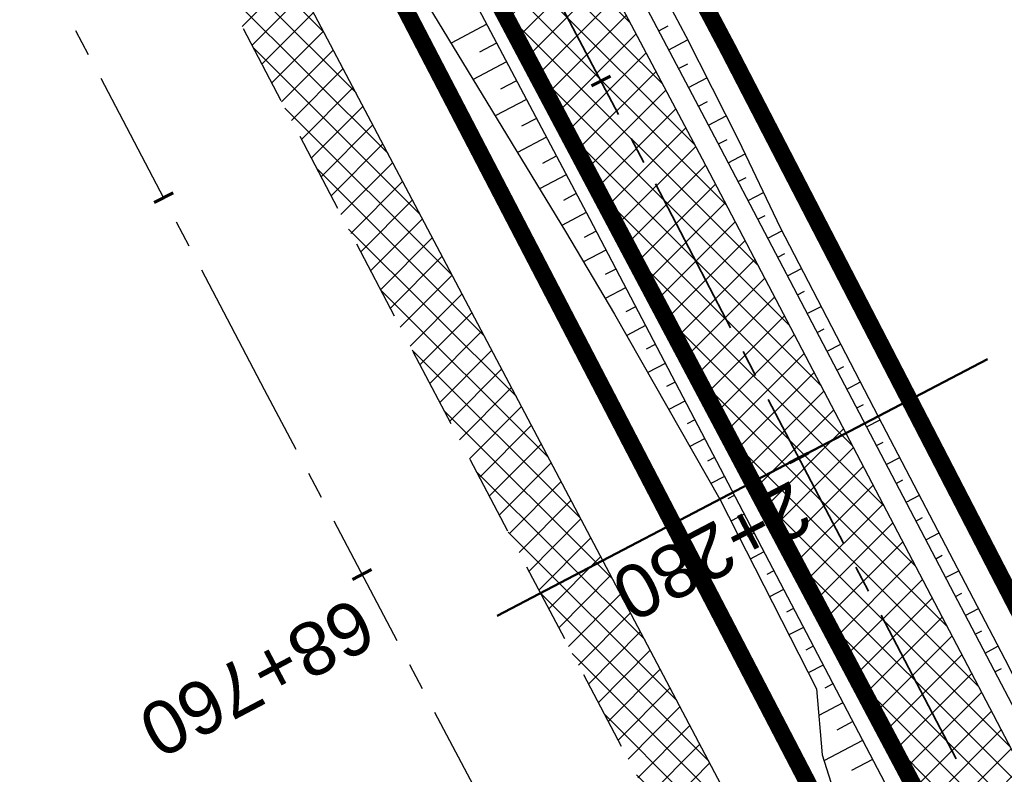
# Model space of a CAD drawing. Header units: metres. Extents: x 7529682 to 7533711, y 5721195 to 5727842.
# Tile 112 of 232: x 7530762 to 7530785, y 5725776 to 5725794. Entities that reach past the tile are written whole.
import ezdxf

# ---------------------------------------------------------------- set-up
doc = ezdxf.new("R2010")
doc.units = ezdxf.units.M
for name, pattern in [('817-dzialki-09-05-04$0$HIDDEN', [0.375, 0.25, -0.125]), ('ACAD_ISO05W100', [33, 24, -3, 0, -3, 0, -3]), ('CENTER', [50.800000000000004, 31.75, -6.35, 6.35, -6.35]), ('CENTER2', [28.575000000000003, 19.05, -3.175, 3.175, -3.175]), ('HIDDEN', [9.524999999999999, 6.35, -3.175])]:
    doc.linetypes.add(name, pattern=pattern)
for name, color, linetype in [('C-DROGI-SYTUACJA', 7, 'Continuous'), ('C-DROGI-SYTUACJA-ETYKIETY', 7, 'Continuous'), ('D-hatch-pobocza', 131, 'Continuous'), ('D-pobocza', 60, 'Continuous'), ('D-rowy', 160, 'Continuous'), ('D-skarpa', 2, 'Continuous'), ('D-skarpa-kreskowanie', 2, 'Continuous')]:
    doc.layers.add(name, color=color, linetype=linetype)
for name, color, linetype, lineweight, true_color in [('D-hatch-ciag-pieszo-rowerowy', 7, 'Continuous', 13, 0xff9f80), ('D-LR-etap-III', 7, '817-dzialki-09-05-04$0$HIDDEN', 50, 0x00008f), ('D-przekroje-pop', 7, 'Continuous', 50, 0x000099)]:
    doc.layers.add(name, color=color, linetype=linetype, lineweight=lineweight, true_color=true_color)
for name, color, linetype, lineweight in [('D-krawędzie', 3, 'Continuous', 30), ('D-obrzeża', 2, 'Continuous', 30), ('D-oś', 10, 'CENTER', 30), ('D-pas-drogowy', 7, 'ACAD_ISO05W100', 50)]:
    doc.layers.add(name, color=color, linetype=linetype, lineweight=lineweight)
doc.layers.add('poprzeczki', color=7, linetype='Continuous', true_color=0x0000c7)
doc.styles.get("Standard").update_dxf_attribs({"font": 'arial.ttf'})
pattern_1 = [(45, (0, 0), (-0.3367596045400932, 0.3367596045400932), []), (135, (0, 0), (-0.3367596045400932, -0.3367596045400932), [])]

# ---------------------------------------------------------------- blocks, each defined once
blk = doc.blocks.new('AeccTickLine')
at = {"color": 0, "linetype": 'ByBlock', "lineweight": -2}
blk.add_line((0, 1), (-3.673819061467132e-16, -1), dxfattribs=at)

msp = doc.modelspace()

# ---------------------------------------------------------------- hatches: boundary and pattern name
at = {"layer": 'D-hatch-ciag-pieszo-rowerowy'}
h = msp.add_hatch(dxfattribs=at)
h.set_pattern_fill('ANSI37', color=256, scale=0.15, style=0)
h.set_pattern_definition(pattern_1)
edge = h.paths.add_edge_path()
edge.add_line((7530776.607199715, 5725790.32115803), (7530759.629252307, 5725822.460878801))
edge.add_line((7530759.629252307, 5725822.460878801), (7530758.520315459, 5725821.883972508))
edge.add_line((7530758.520315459, 5725821.883972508), (7530775.500859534, 5725789.739336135))
edge.add_line((7530775.500859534, 5725789.739336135), (7530792.728626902, 5725756.83339883))
edge.add_line((7530792.728626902, 5725756.83339883), (7530803.872935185, 5725735.729115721))
edge.add_arc((7530538.588320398, 5725595.643166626), 299.9999999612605, 26.897255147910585, 27.836700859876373, ccw=False)
edge.add_line((7530806.134081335, 5725731.360762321), (7530814.970565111, 5725713.941033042))
edge.add_line((7530814.970565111, 5725713.941033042), (7530815.845092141, 5725714.97978109))
edge.add_line((7530815.845092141, 5725714.97978109), (7530807.239406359, 5725731.94451075))
edge.add_arc((7530539.69370321, 5725596.226801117), 299.9999999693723, 26.89727954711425, 27.83670124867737)
edge.add_line((7530804.978317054, 5725736.312752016), (7530793.835011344, 5725757.415136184))
edge.add_line((7530793.835011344, 5725757.415136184), (7530776.607199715, 5725790.32115803))
edge = h.paths.add_edge_path()
edge.add_line((7530816.037319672, 5725715.20810562), (7530816.719618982, 5725716.018528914))
edge.add_line((7530816.719618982, 5725716.018528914), (7530808.344729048, 5725732.528263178))
edge.add_arc((7530540.799086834, 5725596.810433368), 299.9999999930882, 26.89730528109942, 27.83670086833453)
edge.add_line((7530806.083701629, 5725736.896382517), (7530794.941395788, 5725757.996873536))
edge.add_line((7530794.941395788, 5725757.996873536), (7530777.713539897, 5725790.902979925))
edge.add_line((7530777.713539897, 5725790.902979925), (7530760.738189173, 5725823.037785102))
edge.add_line((7530760.738189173, 5725823.037785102), (7530759.629252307, 5725822.460878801))
edge.add_line((7530759.629252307, 5725822.460878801), (7530776.607199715, 5725790.32115803))
edge.add_line((7530776.607199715, 5725790.32115803), (7530793.835011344, 5725757.415136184))
edge.add_line((7530793.835011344, 5725757.415136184), (7530804.978317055, 5725736.312752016))
edge.add_arc((7530539.69370321, 5725596.226801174), 299.9999999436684, 26.89727953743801, 27.83670123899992, ccw=False)
edge.add_line((7530807.239406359, 5725731.94451075), (7530815.845092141, 5725714.97978109))
edge.add_line((7530815.845092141, 5725714.97978109), (7530816.037319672, 5725715.20810562))
at = {"layer": 'D-hatch-pobocza'}
h = msp.add_hatch(dxfattribs=at)
h.set_pattern_fill('ANSI37', color=256, scale=0.15, style=0)
h.set_pattern_definition(pattern_1)
h.paths.add_polyline_path([(7530720.98, 5725884.44), (7530708.37, 5725908.34), (7530695.8, 5725932.28), (7530687.36, 5725949.02), (7530675.509999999, 5725970.87), (7530663.29, 5725994.02), (7530649.63, 5726020.19), (7530635.9, 5726046.17), (7530600.685173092, 5726114.059213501), (7530599.742800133, 5726113.514541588), (7530641.555222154, 5726032.007915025), (7530660.960861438, 5725995.070069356), (7530689.128213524, 5725941.540167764), (7530707.335918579, 5725907.031820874), (7530725.255781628, 5725873.092686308), (7530743.969545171, 5725837.653904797), (7530770.526708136, 5725787.119408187), (7530787.864146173, 5725754.266918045), (7530809.812893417, 5725712.701971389), (7530812.027706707, 5725712.540894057), (7530798.84, 5725737.15), (7530787.349999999, 5725758.8), (7530776.05, 5725780.2), (7530760.429999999, 5725809.79), (7530749.219999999, 5725830.63), (7530733.519999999, 5725861.06)])

# ---------------------------------------------------------------- linework, layer by layer
at = {"layer": 'C-DROGI-SYTUACJA', "color": 10, "linetype": 'CENTER2', "lineweight": 35, "ltscale": 0.2}
msp.add_lwpolyline([(7530731.225186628, 5725876.243669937), (7530749.9411932, 5725840.80064079), (7530776.607199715, 5725790.32115803), (7530793.835011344, 5725757.415136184), (7530804.978317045, 5725736.312752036, -0.004099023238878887), (7530807.239406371, 5725731.944510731), (7530820.113028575, 5725706.566228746), (7530830.270223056, 5725687.299354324), (7530846.386568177, 5725656.604833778), (7530866.204308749, 5725619.068234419), (7530877.760224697, 5725597.076230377, 0.1335355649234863), (7530884.90917624, 5725589.391702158), (7530887.484076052, 5725587.791725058, -0.1336076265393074), (7530894.635661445, 5725580.10218264), (7530904.400482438, 5725561.506014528, -0.1127731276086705)], format="xyb", dxfattribs=at)
at = {"layer": 'D-krawędzie', "linetype": 'HIDDEN', "ltscale": 0.3, "flags": 128}
msp.add_lwpolyline([(7530572.009999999, 5726166.06), (7530620.380949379, 5726072.761487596), (7530641.555222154, 5726032.007915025), (7530660.960861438, 5725995.070069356), (7530689.128213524, 5725941.540167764), (7530707.335918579, 5725907.031820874), (7530725.255781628, 5725873.092686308), (7530743.969545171, 5725837.653904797), (7530770.526708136, 5725787.119408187), (7530787.864146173, 5725754.266918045), (7530809.897571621, 5725712.541613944), (7530824.739035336, 5725684.389287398), (7530840.856259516, 5725653.693092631), (7530860.675070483, 5725616.154465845), (7530865.283000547, 5725607.394015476), (7530878.050274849, 5725583.079962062), (7530918.171722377, 5725507.178125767), (7530950.162943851, 5725446.305402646), (7530993.419108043, 5725364.264712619), (7531022.766433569, 5725308.719304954), (7531053.80955549, 5725249.872416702), (7531081.165622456, 5725197.874670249), (7531103.902359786, 5725154.540603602), (7531128.123220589, 5725108.448161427), (7531149.3, 5725068.249999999), (7531167.380094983, 5725033.766927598), (7531197.164745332, 5724976.987689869), (7531228.151004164, 5724918.034426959), (7531253.152837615, 5724870.491119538), (7531286.7961686, 5724806.653565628), (7531306.739858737, 5724768.664832), (7531335.094443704, 5724714.652299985), (7531357.3191504, 5724672.438740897), (7531373.644908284, 5724641.454376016), (7531392.161870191, 5724605.998675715), (7531418.480331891, 5724555.852756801), (7531439.726902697, 5724515.582472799), (7531468.399107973, 5724461.077223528), (7531491.782023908, 5724416.527754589), (7531531.990296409, 5724339.832565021), (7531557.226635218, 5724291.658956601), (7531569.851546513, 5724267.577443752), (7531591.375556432, 5724226.547822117), (7531610.003879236, 5724191.103071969), (7531616.882991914, 5724177.998849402), (7531629.984986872, 5724153.025496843), (7531641.006768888, 5724132.021778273), (7531664.906257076, 5724087.616922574), (7531677.64401952, 5724064.785715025), (7531683.112433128, 5724054.988140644), (7531686.752875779, 5724048.180044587), (7531695.447538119, 5724031.696667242), (7531703.748818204, 5724015.917210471), (7531709.214143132, 5724005.513965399), (7531719.388607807, 5723986.14687362), (7531726.295217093, 5723973.000144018), (7531732.740794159, 5723960.735633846), (7531735.13, 5723956.19)], dxfattribs=at)
at = {"layer": 'D-LR-etap-III', "ltscale": 10, "flags": 128}
msp.add_lwpolyline([(7531750.474471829, 5723895.103125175, 0.4, 0.4, 0), (7531750.505, 5723895.13, 0.4, 0.4, 0), (7531682.71, 5724022.92, 0.4, 0.4, 0), (7531619.177023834, 5724147.203692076, 0.4, 0.4, 0), (7531592.308960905, 5724198.48863389, 0.4, 0.4, 0), (7531553.263875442, 5724272.918564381, 0.4, 0.4, 0), (7531504.019999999, 5724366.79, 0.4, 0.4, 0), (7531482.09, 5724407.62, 0.4, 0.4, 0), (7531412.350402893, 5724541.182759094, 0.4, 0.4, 0), (7531388.463669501, 5724586.929768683, 0.4, 0.4, 0), (7531345.12, 5724669.94, 0.4, 0.4, 0), (7531127.66, 5725081.67, 0.4, 0.4, 0), (7531059.253139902, 5725211.040795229, 0.4, 0.4, 0), (7531008.007244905, 5725307.953830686, 0.4, 0.4, 0), (7530964.181635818, 5725390.835555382, 0.4, 0.4, 0), (7530914.557354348, 5725484.683561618, 0.4, 0.4, 0), (7530865.243241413, 5725577.493975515, 0.4, 0.4, 0), (7530840.085257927, 5725624.058651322, 0.4, 0.4, 0), (7530802.559525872, 5725694.924584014, 0.4, 0.4, 0), (7530755.54, 5725787.51, 0.4, 0.4, 0), (7530708.717810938, 5725876.303221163, 0.4, 0.4, 0), (7530695.12, 5725902.09, 0.4, 0.4, 0), (7530642.91397006, 5726001.07839487, 0.4, 0.4, 0), (7530634.934723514, 5726016.146615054, 0.4, 0.4, 0), (7530610.820000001, 5726061.929999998, 0.4, 0.4, 0), (7530610.820000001, 5726061.929999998, 0.4, 0.4, 0), (7530607.21, 5726063.51, 0.4, 0.4, 0), (7530597.42, 5726080.68, 0.4, 0.4, 0), (7530591.16, 5726088.44, 0.4, 0.4, 0), (7530581.28, 5726107.21, 0.4, 0.4, 0), (7530571.29, 5726130.56, 0.4, 0.4, 0), (7530549.554994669, 5726171.527317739, 0.4, 0.4, 0), (7530531.014309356, 5726206.473807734, 0.4, 0.4, 0), (7530516.461208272, 5726236.016618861, 0.4, 0.4, 0), (7530500.798929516, 5726266.141265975, 0.4, 0.4, 0), (7530491.349999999, 5726283.94, 0.4, 0.4, 0), (7530482.4, 5726303.41, 0.4, 0.4, 0), (7530482.4, 5726303.41, 0.4, 0.4, 0), (7530450.41, 5726357.28, 0.4, 0.4, 0), (7530397.759396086, 5726458.499907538, 0.4, 0.4, 0), (7530334.707815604, 5726583.664702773, 0.4, 0.4, 0), (7530303.939274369, 5726645.167943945, 0.4, 0.4, 0), (7530300.509779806, 5726651.777515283, 0.4, 0.4, 0), (7530289.213532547, 5726671.966724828, 0.4, 0.4, 0), (7530281.54, 5726685.57, 0.4, 0.4, 0), (7530261.37085633, 5726724.163374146, 0.4, 0.4, 0), (7530254.03, 5726738.21, 0.4, 0.4, 0), (7530197.219999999, 5726845.06, 0.4, 0.4, 0), (7530194.71, 5726849.15, 0.4, 0.4, 0), (7530195.92, 5726850.75, 0.4, 0.4, 0), (7530170.546669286, 5726892.961489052, 0.4, 0.4, 0), (7530143.174718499, 5726945.065838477, 0.4, 0.4, 0), (7530105.059999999, 5727018.32, 0.4, 0.4, 0), (7530100.059999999, 5727027.16, 0.4, 0.4, 0), (7530062.318670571, 5727099.625398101, 0.4, 0.4, 0), (7530015.378537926, 5727189.420463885, 0.4, 0.4, 0), (7529983.207960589, 5727250.206596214, 0.4, 0.4, 0), (7529953.284293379, 5727306.74720398, 0.4, 0.4, 0), (7529900.67053443, 5727406.15903814, 0.4, 0.4, 0), (7529890.630239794, 5727425.131178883, 0.4, 0.4, 0), (7529875.155383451, 5727454.426350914, 0.4, 0.4, 0), (7529857.560096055, 5727487.787346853, 0.4, 0.4, 0), (7529835.194401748, 5727530.19312405, 0.4, 0.4, 0), (7529811.740544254, 5727574.662079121, 0.4, 0.4, 0), (7529792.101859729, 5727611.922638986, 0.4, 0.4, 0), (7529768.066117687, 5727657.469613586, 0.4, 0.4, 0), (7529755.210566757, 5727682.131373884, 0.4, 0.4, 0), (7529753.309999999, 5727681.13, 0.4, 0.4, 0), (7529739.21, 5727707.77, 0.4, 0.4, 0), (7529735.394745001, 5727711.251990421, 0.4, 0.4, 0), (7529725.42, 5727730.2, 0.4, 0.4, 0), (7529723.55, 5727729.88, 0.4, 0.4, 0), (7529695.566668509, 5727782.932080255, 0.4, 0.4, 0), (7529717.67971874, 5727794.024357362, 0.4, 0.4, 0), (7529736.274870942, 5727758.647400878, 0.4, 0.4, 0), (7529736.274870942, 5727758.647400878, 0.4, 0.4, 0), (7529744.511003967, 5727750.406106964, 0.4, 0.4, 0), (7529744.511003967, 5727750.406106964, 0.4, 0.4, 0), (7529750.282568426, 5727738.549848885, 0.4, 0.4, 0), (7529777.108510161, 5727687.569424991, 0.4, 0.4, 0), (7529796.51537536, 5727651.329932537, 0.4, 0.4, 0), (7529814.937945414, 5727616.793170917, 0.4, 0.4, 0), (7529839.006722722, 5727572.303976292, 0.4, 0.4, 0), (7529860.617626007, 5727532.509108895, 0.4, 0.4, 0), (7529882.348967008, 5727491.504261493, 0.4, 0.4, 0), (7529904.865139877, 5727449.096370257, 0.4, 0.4, 0), (7529920.747384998, 5727418.884773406, 0.4, 0.4, 0), (7529946.676504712, 5727368.547487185, 0.4, 0.4, 0), (7529972.024701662, 5727320.573310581, 0.4, 0.4, 0), (7529987.740014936, 5727290.153392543, 0.4, 0.4, 0), (7529996.497385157, 5727273.661630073, 0.4, 0.4, 0), (7530017.541471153, 5727234.202689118, 0.4, 0.4, 0), (7530033.053657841, 5727204.864166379, 0.4, 0.4, 0), (7530051.622983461, 5727170.222745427, 0.4, 0.4, 0), (7530069.276612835, 5727137.015751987, 0.4, 0.4, 0), (7530089.385386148, 5727097.533639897, 0.4, 0.4, 0), (7530109.712512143, 5727060.746615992, 0.4, 0.4, 0), (7530136.769722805, 5727011.640131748, 0.4, 0.4, 0), (7530162.446686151, 5726962.743777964, 0.4, 0.4, 0), (7530187.674104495, 5726916.992101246, 0.4, 0.4, 0), (7530207.820739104, 5726879.335323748, 0.4, 0.4, 0), (7530230.625609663, 5726834.518686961, 0.4, 0.4, 0), (7530262.288093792, 5726776.61832811, 0.4, 0.4, 0), (7530277.509672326, 5726760.213143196, 0.4, 0.4, 0), (7530286.036865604, 5726744.106684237, 0.4, 0.4, 0), (7530288.097472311, 5726735.884066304, 0.4, 0.4, 0), (7530290.393870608, 5726725.046963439, 0.4, 0.4, 0), (7530296.17664807, 5726713.582980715, 0.4, 0.4, 0), (7530302.726195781, 5726701.18226779, 0.4, 0.4, 0), (7530325.685047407, 5726657.466383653, 0.4, 0.4, 0), (7530343.243978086, 5726623.648592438, 0.4, 0.4, 0), (7530360.229820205, 5726591.746871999, 0.4, 0.4, 0), (7530383.20855044, 5726548.059469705, 0.4, 0.4, 0), (7530406.017875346, 5726503.605514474, 0.4, 0.4, 0), (7530427.464919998, 5726462.620289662, 0.4, 0.4, 0), (7530447.9278544, 5726424.388014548, 0.4, 0.4, 0), (7530471.126878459, 5726379.920667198, 0.4, 0.4, 0), (7530490.501003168, 5726343.033350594, 0.4, 0.4, 0), (7530509.499458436, 5726306.733076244, 0.4, 0.4, 0), (7530529.890269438, 5726267.244072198, 0.4, 0.4, 0), (7530543.852446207, 5726238.990319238, 0.4, 0.4, 0), (7530554.808897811, 5726218.943990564, 0.4, 0.4, 0), (7530559.027108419, 5726212.223286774, 0.4, 0.4, 0), (7530563.060988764, 5726206.409670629, 0.4, 0.4, 0), (7530566.93354971, 5726200.463543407, 0.4, 0.4, 0), (7530569.771022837, 5726194.901501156, 0.4, 0.4, 0), (7530571.47319415, 5726191.282350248, 0.4, 0.4, 0), (7530572.839142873, 5726188.024533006, 0.4, 0.4, 0), (7530575.295071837, 5726182.034664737, 0.4, 0.4, 0), (7530579.736851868, 5726173.306070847, 0.4, 0.4, 0), (7530583.3, 5726167.41, 0.4, 0.4, 0), (7530593.4, 5726163.33, 0.4, 0.4, 0), (7530598.618375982, 5726155.264489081, 0.4, 0.4, 0), (7530608.258304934, 5726140.497132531, 0.4, 0.4, 0), (7530603.269999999, 5726136.83, 0.4, 0.4, 0), (7530606.53, 5726131.84, 0.4, 0.4, 0), (7530604.239057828, 5726124.21679044, 0.4, 0.4, 0), (7530605.847136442, 5726121.630127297, 0.4, 0.4, 0), (7530608.971611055, 5726116.164124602, 0.4, 0.4, 0), (7530618.114293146, 5726097.791111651, 0.4, 0.4, 0), (7530651.213125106, 5726034.959524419, 0.4, 0.4, 0), (7530670.243741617, 5725998.61095082, 0.4, 0.4, 0), (7530698.075474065, 5725945.952624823, 0.4, 0.4, 0), (7530716.505955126, 5725911.3051464, 0.4, 0.4, 0), (7530735.223454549, 5725875.667401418, 0.4, 0.4, 0), (7530752.504235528, 5725842.154920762, 0.4, 0.4, 0), (7530778.310652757, 5725793.501254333, 0.4, 0.4, 0), (7530797.499961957, 5725756.381811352, 0.4, 0.4, 0), (7530812.518974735, 5725728.28874362, 0.4, 0.4, 0), (7530820.039295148, 5725713.160404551, 0.4, 0.4, 0), (7530822.422446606, 5725710.193574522, 0.4, 0.4, 0), (7530833.154893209, 5725688.800634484, 0.4, 0.4, 0), (7530849.629354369, 5725656.158601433, 0.4, 0.4, 0), (7530867.98290276, 5725621.963939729, 0.4, 0.4, 0), (7530872.629809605, 5725612.88760475, 0.4, 0.4, 0), (7530880.354488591, 5725597.594500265, 0.4, 0.4, 0), (7530883.839446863, 5725593.389159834, 0.4, 0.4, 0), (7530891.782113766, 5725587.763349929, 0.4, 0.4, 0), (7530895.038670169, 5725584.280746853, 0.4, 0.4, 0), (7530897.033644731, 5725580.941110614, 0.4, 0.4, 0), (7530900.951646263, 5725579.945856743, 0.4, 0.4, 0), (7530904.80970798, 5725571.977328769, 0.4, 0.4, 0), (7530903.682362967, 5725568.566434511, 0.4, 0.4, 0), (7530908.900614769, 5725558.844845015, 0.4, 0.4, 0), (7530910.252030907, 5725545.671606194, 0.4, 0.4, 0), (7530912.872986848, 5725538.645543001, 0.4, 0.4, 0), (7530945.278171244, 5725478.464284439, 0.4, 0.4, 0), (7530959.692318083, 5725450.24628822, 0.4, 0.4, 0), (7531002.82670893, 5725368.192370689, 0.4, 0.4, 0), (7531044.703532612, 5725290.314293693, 0.4, 0.4, 0), (7531064.098839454, 5725253.212562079, 0.4, 0.4, 0), (7531083.010253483, 5725216.677517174, 0.4, 0.4, 0), (7531113.013137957, 5725158.465613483, 0.4, 0.4, 0), (7531137.364304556, 5725113.07076138, 0.4, 0.4, 0), (7531150.830830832, 5725086.711759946, 0.4, 0.4, 0), (7531159.745663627, 5725076.640848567, 0.4, 0.4, 0), (7531166.309999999, 5725074.58, 0.4, 0.4, 0), (7531172.29, 5725062.58, 0.4, 0.4, 0), (7531170.589828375, 5725055.605912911, 0.4, 0.4, 0), (7531173.732823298, 5725044.080706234, 0.4, 0.4, 0), (7531215.342008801, 5724964.859648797, 0.4, 0.4, 0), (7531238.054496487, 5724921.684649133, 0.4, 0.4, 0), (7531262.389821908, 5724875.282876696, 0.4, 0.4, 0), (7531295.587160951, 5724811.265731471, 0.4, 0.4, 0), (7531348.487908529, 5724712.362812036, 0.4, 0.4, 0), (7531363.740817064, 5724682.68394264, 0.4, 0.4, 0), (7531366.986905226, 5724675.865317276, 0.4, 0.4, 0), (7531382.541261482, 5724646.110625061, 0.4, 0.4, 0), (7531401.299165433, 5724610.874551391, 0.4, 0.4, 0), (7531428.964837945, 5724558.862274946, 0.4, 0.4, 0), (7531449.111202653, 5724520.397801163, 0.4, 0.4, 0), (7531477.292992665, 5724465.831467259, 0.4, 0.4, 0), (7531500.996290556, 5724421.112506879, 0.4, 0.4, 0), (7531512.121834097, 5724400.549045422, 0.4, 0.4, 0), (7531513.78163794, 5724396.757451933, 0.4, 0.4, 0), (7531526.32, 5724379.39, 0.4, 0.4, 0), (7531566.783642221, 5724302.73628205, 0.4, 0.4, 0), (7531578.579156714, 5724282.774819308, 0.4, 0.4, 0), (7531584.232619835, 5724273.111246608, 0.4, 0.4, 0), (7531590.109283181, 5724263.508189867, 0.4, 0.4, 0), (7531593.027899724, 5724258.771479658, 0.4, 0.4, 0), (7531595.711841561, 5724254.226824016, 0.4, 0.4, 0), (7531601.659976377, 5724243.898197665, 0.4, 0.4, 0), (7531606.097733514, 5724235.986407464, 0.4, 0.4, 0), (7531609.382207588, 5724230.799061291, 0.4, 0.4, 0), (7531611.580260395, 5724227.671180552, 0.4, 0.4, 0), (7531612.707802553, 5724225.86410867, 0.4, 0.4, 0), (7531618.665224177, 5724214.480919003, 0.4, 0.4, 0), (7531619.885522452, 5724212.333950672, 0.4, 0.4, 0), (7531620.931818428, 5724210.787064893, 0.4, 0.4, 0), (7531623.518605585, 5724207.111542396, 0.4, 0.4, 0), (7531626.143926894, 5724203.61306897, 0.4, 0.4, 0), (7531632.022984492, 5724196.485954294, 0.4, 0.4, 0), (7531653.949089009, 5724152.617641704, 0.4, 0.4, 0), (7531656.750690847, 5724143.103797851, 0.4, 0.4, 0), (7531659.61440691, 5724133.254504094, 0.4, 0.4, 0), (7531661.627147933, 5724128.646047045, 0.4, 0.4, 0.01093811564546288), (7531674.314987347, 5724101.43546424, 0.4, 0.4, 0), (7531685.137626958, 5724081.408252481, 0.4, 0.4, 0), (7531692.159945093, 5724066.277333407, 0.4, 0.4, 0), (7531699.662164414, 5724051.388120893, 0.4, 0.4, 0), (7531704.480624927, 5724040.808561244, 0.4, 0.4, 0), (7531704.480624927, 5724040.808561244, 0.4, 0.4, 0), (7531704.401251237, 5724037.368913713, 0.4, 0.4, 0), (7531720.383609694, 5724003.441317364, 0.4, 0.4, 0), (7531728.79890528, 5723986.206298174, 0.4, 0.4, 0), (7531733.237926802, 5723977.192631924, 0.4, 0.4, 0), (7531736.750027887, 5723969.505210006, 0.4, 0.4, 0), (7531737.336143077, 5723968.518916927, 0.4, 0.4, 0), (7531738.285051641, 5723967.699360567, 0.4, 0.4, 0), (7531742.180915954, 5723962.346428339, 0.4, 0.4, 0), (7531744.286141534, 5723958.615526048, 0.4, 0.4, 0), (7531755.393260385, 5723944.192617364, 0.4, 0.4, 0), (7531758.69, 5723936.76, 0.4, 0.4, 0), (7531780.08, 5723929.25, 0.4, 0.4, 0), (7531792.611989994, 5723906.337708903, 0.4, 0.4, 0), (7531792.611989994, 5723906.337708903, 0.4, 0.4, 0), (7531756.962094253, 5723883.055323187, 0.4, 0.4, 0), (7531750.46, 5723895.130000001, 0.4, 0.4, 0), (7531750.46, 5723895.130000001, 0, 0, 0)], format="xyseb", dxfattribs=at)
at = {"layer": 'D-obrzeża'}
for points in [[(7530816.719618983, 5725716.018528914), (7530808.344729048, 5725732.528263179, 0.004098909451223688), (7530806.083701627, 5725736.89638252), (7530794.941395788, 5725757.996873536), (7530777.713539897, 5725790.902979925), (7530751.046456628, 5725841.384501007), (7530732.330539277, 5725876.827361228), (7530714.411684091, 5725910.764586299), (7530696.205942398, 5725945.269212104), (7530668.046470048, 5725998.784136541), (7530664.910117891, 5726005.013743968, 0.005149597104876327), (7530662.074668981, 5726010.504156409), (7530653.607852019, 5726026.492780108, -0.005149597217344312), (7530650.772403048, 5726031.983192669), (7530642.15542369, 5726049.098744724), (7530627.426120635, 5726076.938607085), (7530607.072789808, 5726115.582281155, 0.0171909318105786), (7530603.662130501, 5726121.550863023), (7530600.460822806, 5726126.731204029, -0.2231735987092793), (7530600.169674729, 5726129.265560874), (7530602.62444678, 5726136.556380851), (7530601.532376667, 5726138.657784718)], [(7530597.423349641, 5726127.911989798, 0.1239919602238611), (7530598.087196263, 5726125.816569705), (7530601.490245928, 5726120.309770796, -0.0171909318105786), (7530604.900905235, 5726114.341188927), (7530625.206004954, 5726075.789088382), (7530639.927362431, 5726047.964838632), (7530648.539517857, 5726030.859026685, 0.005149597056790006), (7530651.374987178, 5726025.36862485), (7530659.841864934, 5726009.380030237, -0.005149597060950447), (7530662.677334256, 5726003.889628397), (7530665.829676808, 5725997.62831794), (7530693.994192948, 5725944.103808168), (7530712.200589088, 5725909.597942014), (7530730.119780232, 5725875.660080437), (7530748.835751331, 5725840.217118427), (7530775.500859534, 5725789.739336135), (7530792.728626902, 5725756.83339883), (7530803.872935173, 5725735.729115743, -0.004099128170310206), (7530806.134081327, 5725731.360762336), (7530819.007277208, 5725705.983294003)]]:
    msp.add_lwpolyline(points, format="xyb", dxfattribs=at)
at = {"layer": 'D-oś', "ltscale": 0.1}
msp.add_lwpolyline([(7530915.075467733, 5725505.546186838), (7530874.953735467, 5725581.448561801), (7530862.185373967, 5725605.764687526), (7530857.578697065, 5725614.522755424), (7530837.759286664, 5725652.062517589), (7530821.64157021, 5725682.759649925), (7530806.802584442, 5725710.90727788), (7530784.768746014, 5725752.633364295), (7530767.429894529, 5725785.48853276), (7530740.872937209, 5725836.022638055), (7530722.160718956, 5725871.458493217), (7530704.240385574, 5725905.398518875), (7530686.031764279, 5725939.908602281), (7530657.86242703, 5725993.442278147), (7530638.453085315, 5726030.387171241), (7530594.845000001, 5726110.895), (7530594.845000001, 5726110.895), (7530594.845000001, 5726110.895), (7530540.21, 5726214.45)], dxfattribs=at)
at = {"layer": 'D-pas-drogowy', "ltscale": 0.2, "flags": 128}
msp.add_lwpolyline([(7531633.018560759, 5724182.834272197, 0.4, 0.4, 0), (7531617.558899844, 5724211.608162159, 0.4, 0.4, 0), (7531566.783642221, 5724302.73628205, 0.4, 0.4, 0), (7531538.419082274, 5724356.469679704, 0.4, 0.4, 0), (7531526.32, 5724379.39, 0.4, 0.4, 0), (7531516.102085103, 5724393.607319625, 0.4, 0.4, 0.001485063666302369), (7531513.78037409, 5724396.837773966, 0.4, 0.4, 0), (7531501.87, 5724413.41, 0.4, 0.4, 0), (7531474.926107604, 5724464.507896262, 0.4, 0.4, 0), (7531446.200436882, 5724518.992313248, 0.4, 0.4, 0), (7531424.962185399, 5724559.262257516, 0.4, 0.4, 0), (7531398.444460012, 5724609.565801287, 0.4, 0.4, 0), (7531379.647455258, 5724645.216004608, 0.4, 0.4, 0), (7531365.23, 5724672.56, 0.4, 0.4, 0), (7531341.305752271, 5724717.915356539, 0.4, 0.4, 0), (7531312.899996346, 5724771.788898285, 0.4, 0.4, 0), (7531292.590923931, 5724810.306502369, 0.4, 0.4, 0), (7531259.391619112, 5724873.271351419, 0.4, 0.4, 0), (7531233.740401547, 5724921.922582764, 0.4, 0.4, 0), (7531203.072738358, 5724980.092044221, 0.4, 0.4, 0), (7531173.471398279, 5725036.225177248, 0.4, 0.4, 0), (7531168.269999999, 5725046.09, 0.4, 0.4, 0), (7531172.29, 5725062.58, 0.4, 0.4, 0), (7531166.309999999, 5725074.58, 0.4, 0.4, 0), (7531150.32, 5725079.6, 0.4, 0.4, 0), (7531141.5, 5725096.43, 0.4, 0.4, 0), (7531109.311735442, 5725157.814415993, 0.4, 0.4, 0), (7531086.641300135, 5725201.047918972, 0.4, 0.4, 0), (7531059.198258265, 5725253.383662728, 0.4, 0.4, 0), (7531028.206828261, 5725312.48946212, 0.4, 0.4, 0), (7530999.104694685, 5725367.990143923, 0.4, 0.4, 0), (7530956.247527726, 5725449.724815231, 0.4, 0.4, 0), (7530924.397774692, 5725510.463768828, 0.4, 0.4, 0), (7530897.509999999, 5725561.74, 0.4, 0.4, 0), (7530894.46, 5725566.14, 0.4, 0.4, 0), (7530892.16, 5725570.49, 0.4, 0.4, 0), (7530869.362688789, 5725613.307018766, 0.4, 0.4, 0), (7530861.693971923, 5725627.704613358, 0.4, 0.4, 0), (7530852.74, 5725644.52, 0.4, 0.4, 0), (7530831.509999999, 5725684.2, 0.4, 0.4, 0), (7530811.13, 5725722.52, 0.4, 0.4, 0), (7530792.3476413, 5725757.940652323, 0.4, 0.4, 0), (7530768.03, 5725803.8, 0.4, 0.4, 0), (7530748.768542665, 5725840.178507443, 0.4, 0.4, 0), (7530727.7, 5725879.97, 0.4, 0.4, 0), (7530712.0981582, 5725909.54523909, 0.4, 0.4, 0), (7530693.644105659, 5725944.645156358, 0.4, 0.4, 0), (7530665.702224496, 5725997.538976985, 0.4, 0.4, 0), (7530641.759999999, 5726042.88, 0.4, 0.4, 0), (7530616.5, 5726091.48, 0.4, 0.4, 0), (7530604.628439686, 5726114.319880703, 0.4, 0.4, -0.007762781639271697), (7530602.5, 5726118.43, 0.4, 0.4, 0), (7530603.992037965, 5726123.394821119, 0.4, 0.4, 0), (7530606.53, 5726131.84, 0.4, 0.4, 0), (7530603.269999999, 5726136.83, 0.4, 0.4, 0), (7530593.775620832, 5726151.368713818, 0.4, 0.4, 0), (7530590.202637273, 5726156.84001263, 0.4, 0.4, 0), (7530583.3, 5726167.41, 0.4, 0.4, 0), (7530580.578343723, 5726170.427567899, 0.4, 0.4, 0), (7530575.849999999, 5726175.67, 0.4, 0.4, 0), (7530569.009999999, 5726186.66, 0.4, 0.4, 0), (7530562.555322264, 5726199.189409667, 0.4, 0.4, 0), (7530555.67, 5726211.39, 0.4, 0.4, 0), (7530548.29, 5726224.23, 0.4, 0.4, 0), (7530540.58, 5726237.71, 0.4, 0.4, 0), (7530532.679999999, 5726252.65, 0.4, 0.4, 0), (7530524.059999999, 5726269.35, 0.4, 0.4, 0), (7530502.82, 5726309.91, 0.4, 0.4, 0), (7530488.83, 5726336.63, 0.4, 0.4, 0), (7530466.03, 5726380.16, 0.4, 0.4, 0), (7530438.469999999, 5726432.77, 0.4, 0.4, 0), (7530424.53, 5726459.09, 0.4, 0.4, 0), (7530401.63, 5726502.97, 0.4, 0.4, 0), (7530383.38, 5726538.06, 0.4, 0.4, 0), (7530353.969999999, 5726593.52, 0.4, 0.4, 0), (7530338.469999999, 5726622.74, 0.4, 0.4, 0), (7530322.009999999, 5726653.88, 0.4, 0.4, 0), (7530297.54, 5726700.33, 0.4, 0.4, 0), (7530287.38, 5726719.6, 0.4, 0.4, 0), (7530285.94993921, 5726722.315508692, 0.4, 0.4, 0), (7530280.259999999, 5726733.12, 0.4, 0.4, 0), (7530266.73, 5726758.74, 0.4, 0.4, 0), (7530260.42, 5726770.47, 0.4, 0.4, 0), (7530253.25, 5726783.82, 0.4, 0.4, 0), (7530244.95, 5726799.33, 0.4, 0.4, 0), (7530239.389999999, 5726808.49, 0.4, 0.4, 0), (7530238.29, 5726807.9, 0.4, 0.4, 0), (7530218.11, 5726850.67, 0.4, 0.4, 0), (7530175.906646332, 5726928.168028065, 0.4, 0.4, 0), (7530096.679999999, 5727076.15, 0.4, 0.4, 0), (7530094.679999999, 5727079.89, 0.4, 0.4, 0), (7530064.59693469, 5727135.522637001, 0.4, 0.4, 0), (7530046.730970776, 5727168.8921561, 0.4, 0.4, 0), (7530025.803045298, 5727208.461374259, 0.4, 0.4, 0), (7530012.846501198, 5727232.979315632, 0.4, 0.4, 0), (7529994.15, 5727268.45, 0.4, 0.4, 0), (7529981.670868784, 5727291.93018666, 0.4, 0.4, 0), (7529949.889999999, 5727351.73, 0.4, 0.4, 0), (7529924.75, 5727399.03, 0.4, 0.4, 0), (7529915.515824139, 5727417.099754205, 0.4, 0.4, 0), (7529885.83, 5727475.19, 0.4, 0.4, 0), (7529862.559999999, 5727519.97, 0.4, 0.4, 0), (7529852.984923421, 5727538.191086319, 0.4, 0.4, 0), (7529836.513084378, 5727569.51130111, 0.4, 0.4, 0), (7529815.36890814, 5727609.140983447, 0.4, 0.4, 0), (7529792.795203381, 5727651.247499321, 0.4, 0.4, 0), (7529774.199114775, 5727685.858348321, 0.4, 0.4, 0), (7529746.966026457, 5727736.059440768, 0.4, 0.4, 0), (7529733.92, 5727757.62, 0.4, 0.4, 0), (7529708.607472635, 5727806.388536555, 0.4, 0.4, 0), (7529688.491967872, 5727796.344621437, 0.4, 0.4, 0), (7529723.55, 5727729.88, 0.4, 0.4, 0), (7529725.42, 5727730.2, 0.4, 0.4, 0), (7529735.38, 5727711.28, 0.4, 0.4, 0), (7529739.21, 5727707.77, 0.4, 0.4, 0), (7529753.309999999, 5727681.13, 0.4, 0.4, 0), (7529755.178396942, 5727682.114424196, 0.4, 0.4, 0), (7529792.101859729, 5727611.922638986, 0.4, 0.4, 0), (7529811.740544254, 5727574.662079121, 0.4, 0.4, 0), (7529835.194401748, 5727530.19312405, 0.4, 0.4, 0), (7529857.560096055, 5727487.787346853, 0.4, 0.4, 0), (7529875.155383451, 5727454.426350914, 0.4, 0.4, 0), (7529890.630239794, 5727425.131178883, 0.4, 0.4, 0), (7529900.67053443, 5727406.15903814, 0.4, 0.4, 0), (7529953.284293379, 5727306.74720398, 0.4, 0.4, 0), (7529983.207960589, 5727250.206596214, 0.4, 0.4, 0), (7530015.378537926, 5727189.420463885, 0.4, 0.4, 0), (7530062.318670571, 5727099.625398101, 0.4, 0.4, 0), (7530100.059999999, 5727027.16, 0.4, 0.4, 0), (7530105.059999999, 5727018.32, 0.4, 0.4, 0), (7530143.174718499, 5726945.065838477, 0.4, 0.4, 0), (7530170.546669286, 5726892.961489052, 0.4, 0.4, 0), (7530195.92, 5726850.75, 0.4, 0.4, 0), (7530194.71, 5726849.15, 0.4, 0.4, 0), (7530197.219999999, 5726845.06, 0.4, 0.4, 0), (7530254.03, 5726738.21, 0.4, 0.4, 0), (7530261.37085633, 5726724.163374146, 0.4, 0.4, 0), (7530281.54, 5726685.57, 0.4, 0.4, 0), (7530289.213532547, 5726671.966724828, 0.4, 0.4, 0), (7530300.509779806, 5726651.777515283, 0.4, 0.4, 0), (7530303.939274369, 5726645.167943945, 0.4, 0.4, 0), (7530334.707815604, 5726583.664702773, 0.4, 0.4, 0), (7530397.759396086, 5726458.499907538, 0.4, 0.4, 0), (7530450.41, 5726357.28, 0.4, 0.4, 0), (7530482.4, 5726303.41, 0.4, 0.4, 0), (7530483.687990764, 5726301.003383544, 0.4, 0.4, 0), (7530491.349999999, 5726283.94, 0.4, 0.4, 0), (7530512.67, 5726243.78, 0.4, 0.4, 0), (7530529.429999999, 5726209.46, 0.4, 0.4, 0), (7530571.29, 5726130.56, 0.4, 0.4, 0), (7530581.28, 5726107.21, 0.4, 0.4, 0), (7530591.16, 5726088.44, 0.4, 0.4, 0), (7530597.42, 5726080.68, 0.4, 0.4, 0), (7530607.21, 5726063.51, 0.4, 0.4, 0), (7530610.820000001, 5726061.929999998, 0.4, 0.4, 0), (7530634.934723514, 5726016.146615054, 0.4, 0.4, 0), (7530642.91397006, 5726001.07839487, 0.4, 0.4, 0), (7530695.12, 5725902.09, 0.4, 0.4, 0), (7530708.717810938, 5725876.303221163, 0.4, 0.4, 0), (7530755.54, 5725787.51, 0.4, 0.4, 0), (7530802.559525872, 5725694.924584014, 0.4, 0.4, 0), (7530840.085257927, 5725624.058651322, 0.4, 0.4, 0), (7530865.243241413, 5725577.493975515, 0.4, 0.4, 0), (7530914.557354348, 5725484.683561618, 0.4, 0.4, 0), (7530964.181635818, 5725390.835555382, 0.4, 0.4, 0), (7531008.007244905, 5725307.953830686, 0.4, 0.4, 0), (7531059.253139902, 5725211.040795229, 0.4, 0.4, 0), (7531127.66, 5725081.67, 0.4, 0.4, 0), (7531345.12, 5724669.94, 0.4, 0.4, 0), (7531388.463669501, 5724586.929768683, 0.4, 0.4, 0), (7531412.350402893, 5724541.182759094, 0.4, 0.4, 0), (7531482.09, 5724407.62, 0.4, 0.4, 0), (7531504.019999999, 5724366.79, 0.4, 0.4, 0), (7531519.374444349, 5724337.520497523, 0.4, 0.4, 0), (7531563.748815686, 5724252.931583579, 0.4, 0.4, 0), (7531602.175111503, 5724179.681224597, 0.4, 0.4, 0), (7531619.177023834, 5724147.203692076, 0.4, 0.4, 0), (7531625.038493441, 5724135.63500206, 0.4, 0.4, 0), (7531656.796442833, 5724073.31633882, 0.4, 0.4, 0), (7531675.12, 5724037.36, 0.4, 0.4, 0), (7531682.71, 5724022.92, 0.4, 0.4, 0), (7531705.565196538, 5723979.810545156, 0.4, 0.4, 0), (7531736.605941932, 5723921.261514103, 0.4, 0.4, 0), (7531750.46, 5723895.130000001, 0.4, 0.4, 0), (7531740.769999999, 5723886.56, 0.4, 0.4, 0), (7531732.86, 5723885, 0.4, 0.4, 0), (7531722.179999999, 5723887.77, 0.4, 0.4, 0), (7531729.87, 5723862.17, 0.4, 0.4, 0), (7531742.92, 5723861.93, 0.4, 0.4, 0), (7531763.71, 5723859.52, 0.4, 0.4, 0), (7531768.42, 5723854.12, 0.4, 0.4, 0), (7531787.42, 5723817.97, 0.4, 0.4, 0), (7531795.57, 5723809.82, 0.4, 0.4, 0), (7531816.346897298, 5723819.850397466, 0.4, 0.4, 0), (7531816.346897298, 5723819.850397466, 0.4, 0.4, 0), (7531805.059999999, 5723843.23, 0.4, 0.4, 0), (7531803.61, 5723886.23, 0.4, 0.4, 0), (7531803.61, 5723886.23, 0.4, 0.4, 0), (7531780.08, 5723929.25, 0.4, 0.4, 0), (7531758.69, 5723936.76, 0.4, 0.4, 0), (7531749.3590272, 5723946.412126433, 0.4, 0.4, 0), (7531742.71, 5723953.29, 0.4, 0.4, 0), (7531735.177368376, 5723967.877529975, 0.4, 0.4, 0), (7531722.37, 5723992.68, 0.4, 0.4, 0), (7531705.041669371, 5724030.885563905, 0.4, 0.4, 0), (7531699.469999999, 5724043.17, 0.4, 0.4, 0), (7531692.69, 5724058.11, 0.4, 0.4, 0), (7531679.672010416, 5724084.016803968, 0.4, 0.4, 0), (7531674.55, 5724094.21, 0.4, 0.4, 0), (7531666.633166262, 5724114.002855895, 0.4, 0.4, 0), (7531649, 5724153.82, 0.4, 0.4, 0), (7531641.49, 5724149.34, 0.4, 0.4, 0), (7531626.04, 5724179.34, 0.4, 0.4, 0), (7531633.03, 5724182.84, 0, 0, 0)], format="xyseb", dxfattribs=at)
at = {"layer": 'D-pobocza'}
for points in [[(7530817.069429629, 5725716.434027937), (7530808.786858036, 5725732.76176432, 0.004098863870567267), (7530806.525855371, 5725737.129834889), (7530795.383949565, 5725758.229568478), (7530778.156075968, 5725791.135708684), (7530751.488562, 5725841.618045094), (7530732.772680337, 5725877.060837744), (7530714.853835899, 5725910.998042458), (7530696.648292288, 5725945.502292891), (7530668.489828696, 5725999.015300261), (7530665.356674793, 5726005.238566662, 0.005149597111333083), (7530662.521229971, 5726010.728981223), (7530654.054424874, 5726026.717611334, -0.005149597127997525), (7530651.218980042, 5726032.208025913), (7530642.601035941, 5726049.325525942), (7530627.870143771, 5726077.168510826), (7530607.515180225, 5726115.815284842, 0.01719093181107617), (7530604.087467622, 5726121.813709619), (7530600.886159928, 5726126.994050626, -0.0952056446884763), (7530600.550530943, 5726127.875840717)], [(7530602.007271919, 5726118.490346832, -0.01261795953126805), (7530604.458514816, 5726114.108185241), (7530624.761981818, 5726075.559184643), (7530639.481750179, 5726047.738057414), (7530648.092941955, 5726030.634191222, 0.005149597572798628), (7530650.928415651, 5726025.14379095), (7530659.395303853, 5726009.155205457, -0.00514959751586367), (7530662.230777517, 5726003.664805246), (7530665.386318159, 5725997.397154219), (7530693.551843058, 5725943.870727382), (7530711.758370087, 5725909.364613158), (7530729.677628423, 5725875.426624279), (7530748.393610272, 5725839.983641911), (7530775.058323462, 5725789.506607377), (7530792.286073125, 5725756.600703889), (7530803.430782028, 5725735.495662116, -0.004099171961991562), (7530805.691951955, 5725731.127261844), (7530814.620754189, 5725713.525533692)]]:
    msp.add_lwpolyline(points, format="xyb", dxfattribs=at)
msp.add_lwpolyline([(7530798.84, 5725737.15), (7530787.349999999, 5725758.8), (7530776.05, 5725780.2), (7530760.429999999, 5725809.79), (7530749.219999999, 5725830.63), (7530733.519999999, 5725861.06), (7530720.98, 5725884.44), (7530708.37, 5725908.34), (7530695.8, 5725932.28), (7530687.36, 5725949.02), (7530675.509999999, 5725970.87), (7530663.29, 5725994.02), (7530649.63, 5726020.19), (7530635.9, 5726046.17), (7530600.685173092, 5726114.059213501), (7530599.742800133, 5726113.514541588)], dxfattribs=at)
at = {"layer": 'D-przekroje-pop', "extrusion": (0.4638236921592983, -0.8859275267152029, 0), "elevation": -1579675.382235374}
msp.add_lwpolyline([(9327484.501150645, 0), (9327479.501150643, 0), (9327471.501150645, 0)], dxfattribs=at)
at = {"layer": 'D-rowy', "linetype": 'HIDDEN', "ltscale": 0.1, "const_width": 0.4, "flags": 128}
msp.add_lwpolyline([(7530812.482115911, 5725715.105457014), (7530791.994644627, 5725753.55506961), (7530762.298990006, 5725810.645308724)], dxfattribs=at)
at = {"layer": 'D-skarpa', "linetype": 'Continuous'}
for points in [[(7530748.738959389, 5725847.871175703), (7530749.258122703, 5725846.824127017), (7530750.624298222, 5725844.131213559), (7530751.539779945, 5725842.374672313), (7530751.841372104, 5725841.804047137, 0.0002368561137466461), (7530777.322847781, 5725793.792695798), (7530778.557354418, 5725791.351335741), (7530779.540217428, 5725789.300423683), (7530781.844541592, 5725784.863040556), (7530784.814099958, 5725779.157269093), (7530786.411447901, 5725776.02374882)], [(7530742.689298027, 5725849.009704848), (7530744.539219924, 5725845.653465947), (7530745.099973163, 5725844.62837919), (7530746.518525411, 5725841.963123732), (7530747.425204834, 5725840.201934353), (7530747.716541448, 5725839.625893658, -0.001221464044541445), (7530751.932152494, 5725831.272795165), (7530754.234357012, 5725826.834184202), (7530756.510455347, 5725822.381782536), (7530758.747845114, 5725817.9089329), (7530760.987699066, 5725813.437384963), (7530763.285323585, 5725808.996354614, 0.006340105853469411), (7530770.474156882, 5725795.829605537), (7530774.495049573, 5725789.205405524), (7530775.650722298, 5725787.264094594), (7530778.122658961, 5725782.914464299), (7530780.393951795, 5725778.459787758), (7530780.522251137, 5725776.910289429), (7530781.609008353, 5725773.509451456)]]:
    msp.add_lwpolyline(points, format="xyb", dxfattribs=at)
at = {"layer": 'D-skarpa-kreskowanie', "linetype": 'Continuous'}
for p, q in [((7530772.646109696, 5725794.072994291, 107.794491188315), (7530771.808879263, 5725793.63072367, 107.1632146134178)), ((7530776.687649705, 5725793.915479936, 107.9482544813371), (7530776.910288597, 5725794.033089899, 107.7803834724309)), ((7530776.921193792, 5725793.473374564, 107.9541160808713), (7530777.365605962, 5725793.708137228, 107.6190267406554)), ((7530772.879653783, 5725793.630888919, 107.8003527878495), (7530772.474219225, 5725793.41671635, 107.4946527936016)), ((7530773.11319787, 5725793.188783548, 107.806214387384), (7530772.328690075, 5725792.77436389, 107.2146909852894)), ((7530777.154737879, 5725793.031269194, 107.9599776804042), (7530777.373002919, 5725793.146568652, 107.7954045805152)), ((7530773.346741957, 5725792.746678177, 107.8120759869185), (7530772.967668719, 5725792.54643109, 107.5262525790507)), ((7530777.388281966, 5725792.589163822, 107.9658392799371), (7530777.816929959, 5725792.81559899, 107.6426362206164)), ((7530773.580286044, 5725792.304572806, 107.817937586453), (7530772.848500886, 5725791.91800411, 107.2661673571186)), ((7530777.621826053, 5725792.147058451, 107.97170087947), (7530777.832209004, 5725792.258194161, 107.8130709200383)), ((7530773.813830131, 5725791.862467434, 107.8237991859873), (7530773.461118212, 5725791.676145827, 107.5578523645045)), ((7530777.85537014, 5725791.704953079, 107.9775624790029), (7530778.268253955, 5725791.923060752, 107.6662457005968)), ((7530774.047374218, 5725791.420362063, 107.8296607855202), (7530773.368311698, 5725791.061644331, 107.3176437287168)), ((7530778.088914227, 5725791.262847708, 107.9834240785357), (7530778.29141509, 5725791.36981967, 107.8307372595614)), ((7530774.280918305, 5725790.978256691, 107.8355223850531), (7530773.954567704, 5725790.805860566, 107.5894521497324)), ((7530778.321286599, 5725790.82012613, 107.989273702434), (7530778.713516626, 5725791.025476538, 107.6941178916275)), ((7530774.514462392, 5725790.53615132, 107.8413839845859), (7530773.888122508, 5725790.20528455, 107.3691201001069)), ((7530778.553200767, 5725790.377163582, 107.9951186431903), (7530778.741468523, 5725790.475730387, 107.8534442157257)), ((7530774.748006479, 5725790.094045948, 107.8472455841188), (7530774.448017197, 5725789.935575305, 107.6210519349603)), ((7530778.785114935, 5725789.934201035, 108.0009635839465), (7530779.145955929, 5725790.123117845, 107.7294216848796)), ((7530774.981550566, 5725789.651940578, 107.8531071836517), (7530774.407933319, 5725789.34892477, 107.4205964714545)), ((7530779.017029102, 5725789.491238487, 108.0068085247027), (7530779.189602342, 5725789.581588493, 107.8769410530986)), ((7530775.214007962, 5725789.209263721, 107.8589799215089), (7530774.939070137, 5725789.06532116, 107.6520638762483)), ((7530779.248942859, 5725789.048275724, 108.0126564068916), (7530779.580904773, 5725789.222073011, 107.7628402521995)), ((7530775.445917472, 5725788.766298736, 107.8648582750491), (7530774.920278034, 5725788.491102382, 107.4692717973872)), ((7530779.480854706, 5725788.605311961, 108.0185180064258), (7530779.646095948, 5725788.69182333, 107.894166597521)), ((7530775.677826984, 5725788.32333375, 107.8707366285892), (7530775.42712537, 5725788.192079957, 107.6820661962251)), ((7530779.712766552, 5725788.162348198, 108.02437960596), (7530780.041769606, 5725788.334596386, 107.7767901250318)), ((7530775.909736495, 5725787.880368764, 107.8766149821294), (7530775.432569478, 5725787.630549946, 107.5175197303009)), ((7530779.944678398, 5725787.719384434, 108.0302412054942), (7530780.108440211, 5725787.805121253, 107.9070031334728)), ((7530776.141646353, 5725787.437403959, 107.8824908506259), (7530775.914516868, 5725787.318491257, 107.7115657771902)), ((7530780.176590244, 5725787.276420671, 108.0361028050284), (7530780.50263444, 5725787.44711976, 107.7907399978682)), ((7530776.373558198, 5725786.994440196, 107.8883524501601), (7530775.934581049, 5725786.764615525, 107.5580025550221)), ((7530780.408502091, 5725786.833456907, 108.0419644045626), (7530780.570784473, 5725786.918419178, 107.9198396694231)), ((7530776.605470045, 5725786.551476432, 107.8942140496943), (7530776.39362238, 5725786.440564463, 107.7347892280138)), ((7530780.640413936, 5725786.390493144, 108.0478260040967), (7530780.963499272, 5725786.559643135, 107.8046898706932)), ((7530776.837381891, 5725786.108512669, 107.9000756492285), (7530776.428968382, 5725785.894689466, 107.592726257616)), ((7530780.872325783, 5725785.94752938, 108.0536876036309), (7530781.033128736, 5725786.031717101, 107.9326762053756)), ((7530777.069293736, 5725785.665548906, 107.9059372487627), (7530776.872727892, 5725785.562637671, 107.7580126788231)), ((7530781.104237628, 5725785.504565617, 108.0595492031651), (7530781.424364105, 5725785.67216651, 107.8186397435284)), ((7530777.301205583, 5725785.222585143, 107.9117988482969), (7530776.923355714, 5725785.024763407, 107.6274499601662)), ((7530781.336149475, 5725785.061601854, 108.0654108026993), (7530781.495472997, 5725785.145015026, 107.9455127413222)), ((7530777.533117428, 5725784.779621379, 107.9176604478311), (7530777.351833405, 5725784.684710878, 107.781236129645)), ((7530781.568061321, 5725784.618638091, 108.0712724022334), (7530781.885299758, 5725784.784726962, 107.8325363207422)), ((7530777.765029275, 5725784.336657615, 107.9235220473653), (7530777.417743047, 5725784.154837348, 107.6621736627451)), ((7530781.799973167, 5725784.175674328, 108.0771340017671), (7530781.958053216, 5725784.258436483, 107.95817170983)), ((7530777.996941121, 5725783.893693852, 107.9293836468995), (7530777.830938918, 5725783.806784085, 107.8044595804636)), ((7530782.031885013, 5725783.732710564, 108.0829956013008), (7530782.346966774, 5725783.897670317, 107.8458825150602)), ((7530778.228852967, 5725783.450730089, 107.9352452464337), (7530777.91213038, 5725783.284911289, 107.6968973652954)), ((7530782.263796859, 5725783.2897468, 108.0888572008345), (7530782.420798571, 5725783.371944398, 107.9707064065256)), ((7530778.460764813, 5725783.007766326, 107.9411068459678), (7530778.308556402, 5725782.928078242, 107.8265632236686)), ((7530782.495708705, 5725782.846783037, 108.0947188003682), (7530782.808633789, 5725783.010613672, 107.8592287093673)), ((7530778.69267666, 5725782.564802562, 107.9469684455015), (7530778.383477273, 5725782.402922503, 107.7142821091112)), ((7530782.727620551, 5725782.403819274, 108.1005803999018), (7530782.883543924, 5725782.485452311, 107.9832411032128)), ((7530778.924588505, 5725782.121838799, 107.9528300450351), (7530778.767597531, 5725782.039646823, 107.8346873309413)), ((7530782.959532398, 5725781.960855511, 108.1064419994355), (7530783.270300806, 5725782.123557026, 107.8725749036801)), ((7530779.156500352, 5725781.678875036, 107.9586916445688), (7530778.83773584, 5725781.511987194, 107.7188071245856)), ((7530783.191444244, 5725781.517891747, 108.1123035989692), (7530783.346289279, 5725781.598960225, 107.9957757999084)), ((7530779.388412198, 5725781.235911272, 107.9645532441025), (7530779.226638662, 5725781.151215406, 107.8428114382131)), ((7530783.42335609, 5725781.074927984, 108.1181651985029), (7530783.731967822, 5725781.23650038, 107.8859210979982)), ((7530779.620324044, 5725780.792947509, 107.9704148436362), (7530779.291994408, 5725780.621051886, 107.72333214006)), ((7530783.655267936, 5725780.631964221, 108.1240267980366), (7530783.809034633, 5725780.712468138, 108.0083104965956)), ((7530779.85223589, 5725780.349983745, 107.9762764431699), (7530779.685679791, 5725780.262783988, 107.8509355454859)), ((7530783.887179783, 5725780.189000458, 108.1298883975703), (7530784.193634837, 5725780.349443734, 107.8992672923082)), ((7530780.084147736, 5725779.907019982, 107.9821380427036), (7530779.746252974, 5725779.730116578, 107.7278571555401)), ((7530784.119091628, 5725779.746036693, 108.1357499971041), (7530784.271779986, 5725779.825976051, 108.0208451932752)), ((7530780.316059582, 5725779.464056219, 107.9879996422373), (7530780.144720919, 5725779.374352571, 107.8590596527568)), ((7530784.351003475, 5725779.30307293, 108.141611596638), (7530784.655301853, 5725779.462387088, 107.9126134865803)), ((7530780.547971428, 5725779.021092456, 107.9938612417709), (7530780.200511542, 5725778.83918127, 107.7323821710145)), ((7530784.58291532, 5725778.860109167, 108.1465585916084), (7530784.733941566, 5725778.939178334, 108.0329046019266)), ((7530780.779883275, 5725778.578128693, 107.9997228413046), (7530780.590239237, 5725778.478841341, 107.8570072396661)), ((7530781.01179512, 5725778.135164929, 108.0055844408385), (7530780.445384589, 5725777.838623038, 107.5793352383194)), ((7530781.243706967, 5725777.692201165, 108.0114460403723), (7530780.866940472, 5725777.494946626, 107.7279124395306)), ((7530781.475618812, 5725777.249237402, 108.0164758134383), (7530780.566102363, 5725776.773063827, 107.3320240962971)), ((7530781.707530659, 5725776.806273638, 108.019406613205), (7530781.214067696, 5725776.547923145, 107.6480537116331))]:
    msp.add_line(p, q, dxfattribs=at)

# ---------------------------------------------------------------- block references
at = {"layer": 'C-DROGI-SYTUACJA-ETYKIETY', "color": 2, "linetype": 'Continuous', "lineweight": 60}
for p, xscale, yscale, zscale, rotation in [((7530765.059443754, 5725789.999162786), 0.2499999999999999, 0.2499999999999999, 0.2499999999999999, 297.723067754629), ((7530769.718938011, 5725781.151053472), 0.25, 0.25, 0.25, 297.8222191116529)]:
    msp.add_blockref('AeccTickLine', p, dxfattribs=dict(at, xscale=xscale, yscale=yscale, zscale=zscale, rotation=rotation))
at = {"layer": 'poprzeczki', "color": 2, "linetype": 'Continuous', "lineweight": 60, "xscale": 0.25, "yscale": 0.25, "zscale": 0.25}
for p, rotation in [((7530775.329573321, 5725792.739739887), 297.8454490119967), ((7530779.976739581, 5725783.885160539), 297.6341199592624)]:
    msp.add_blockref('AeccTickLine', p, dxfattribs=dict(at, rotation=rotation))

# ---------------------------------------------------------------- texts
at = {"layer": 'C-DROGI-SYTUACJA-ETYKIETY', "color": 2}
for s, rotation, p in [('2+280', 207.6341199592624, (7530779.818450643, 5725783.379003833)), ('68+760', 207.8222191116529, (7530769.56231161, 5725780.644379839))]:
    msp.add_text(s, height=1.25, rotation=rotation, dxfattribs=at).set_placement(p)

doc.saveas('drawing.dxf')
